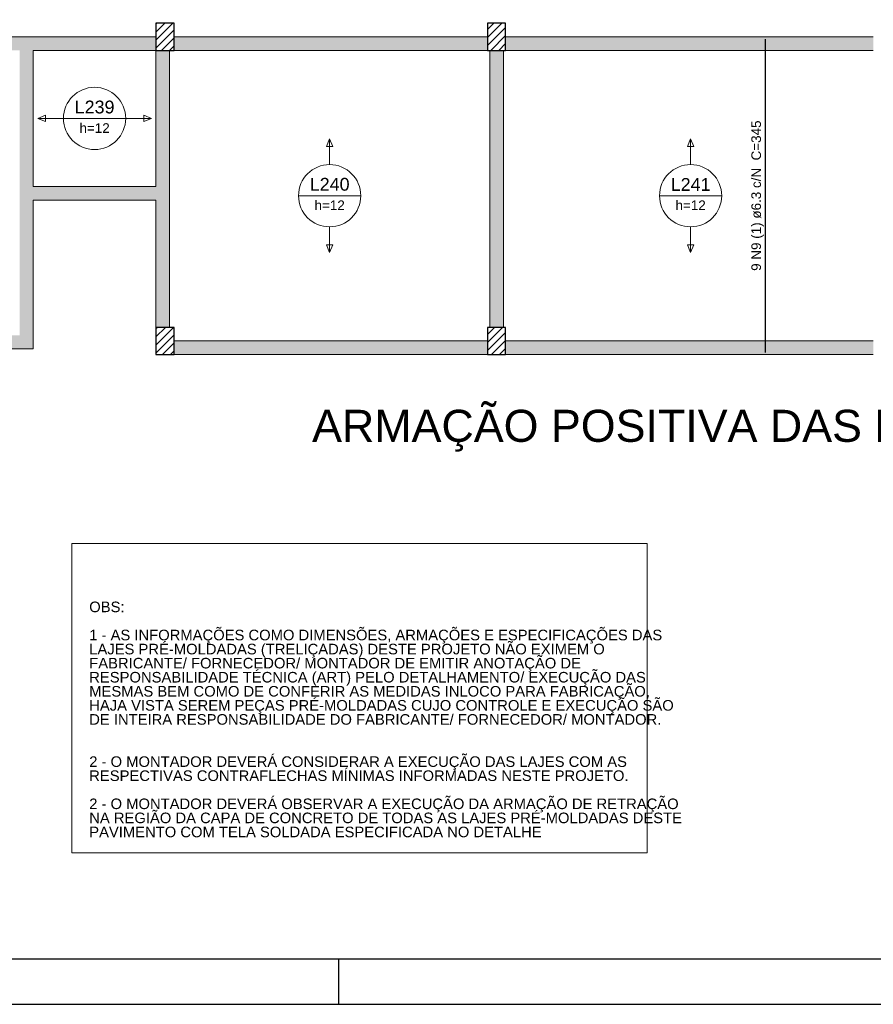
# Model space of a CAD drawing. Header units: millimetres. Extents: x 0 to 84.1, y 0 to 59.4.
# Tile 4 of 9: x 27.1 to 45.9, y 0 to 21.7. Entities that reach past the tile are written whole.
import ezdxf

# ---------------------------------------------------------------- set-up
doc = ezdxf.new("R2010")
doc.units = ezdxf.units.MM
doc.header["$MEASUREMENT"] = 0
doc.linetypes.add('NULL', pattern=[0])
for name, color, linetype, lineweight in [('CONTRAVENTAMENTOS', 4, 'Continuous', 9), ('Descrição da armadura', 7, 'Continuous', 0), ('DT-Armadura positiva', 2, 'Continuous', 30), ('DT-Hachura pilar em laje', 252, 'Continuous', 5), ('DT-Hachura viga em laje', 254, 'Continuous', 5), ('DT-Textos', 7, 'Continuous', 5), ('DT-Título', 3, 'Continuous', 20), ('FO-Pilares', 4, 'Continuous', 30), ('FO-Vigas', 1, 'Continuous', 20)]:
    doc.layers.add(name, color=color, linetype=linetype, lineweight=lineweight)
doc.layers.add('SEDUC_MARF', color=1, linetype='Continuous')
doc.layers.add('SEDUC_MARGG', color=7, linetype='Continuous')
doc.styles.add('Arial', font='txt')

msp = doc.modelspace()

# ---------------------------------------------------------------- hatches: boundary and pattern name
at = {"layer": 'DT-Hachura pilar em laje', "linetype": 'Continuous'}
h = msp.add_hatch(dxfattribs=at)
h.set_pattern_fill('ANSI31', color=252, style=0)
h.paths.add_polyline_path([(30.08, 21.014), (30.28, 21.014), (30.48, 21.014), (30.48, 21.314), (30.48, 21.614), (30.28, 21.614), (30.08, 21.614), (30.08, 21.314)])
h = msp.add_hatch(dxfattribs=at)
h.set_pattern_fill('ANSI31', color=252, style=0)
h.paths.add_polyline_path([(37.383, 21.014), (37.583, 21.014), (37.783, 21.014), (37.783, 21.314), (37.783, 21.614), (37.583, 21.614), (37.383, 21.614), (37.383, 21.314)])
h = msp.add_hatch(dxfattribs=at)
h.set_pattern_fill('ANSI31', color=252, style=0)
h.paths.add_polyline_path([(30.08, 14.312), (30.28, 14.312), (30.48, 14.312), (30.48, 14.612), (30.48, 14.912), (30.28, 14.912), (30.08, 14.912), (30.08, 14.612)])
h = msp.add_hatch(dxfattribs=at)
h.set_pattern_fill('ANSI31', color=252, style=0)
h.paths.add_polyline_path([(37.383, 14.312), (37.583, 14.312), (37.783, 14.312), (37.783, 14.612), (37.783, 14.912), (37.583, 14.912), (37.383, 14.912), (37.383, 14.612)])
at = {"layer": 'DT-Hachura viga em laje', "linetype": 'Continuous'}
for points in [[(27.23, 21.165), (27.23, 21.165), (27.23, 21.315), (22.728, 21.315), (22.728, 21.015), (27.081, 21.015), (27.23, 21.165)], [(30.08, 21.315), (30.08, 21.315), (27.23, 21.315), (27.23, 21.165), (27.38, 21.015), (30.08, 21.015), (30.08, 21.315)], [(37.383, 21.315), (37.383, 21.315), (30.48, 21.315), (30.48, 21.015), (37.383, 21.015), (37.383, 21.315)], [(45.88, 21.314), (45.88, 21.314), (37.783, 21.314), (37.783, 21.015), (45.88, 21.015), (45.88, 21.314)], [(27.38, 18.016), (27.38, 18.016), (27.38, 21.015), (27.23, 21.165), (27.081, 21.015), (27.081, 17.866), (27.23, 17.866), (27.38, 18.016)], [(30.38, 21.015), (30.38, 21.015), (30.08, 21.015), (30.08, 18.016), (30.23, 17.866), (30.38, 17.866), (30.38, 21.015)], [(37.733, 21.015), (37.733, 21.015), (37.433, 21.015), (37.433, 14.912), (37.733, 14.912), (37.733, 21.015)], [(30.23, 17.866), (30.23, 17.866), (30.08, 18.016), (27.38, 18.016), (27.23, 17.866), (27.38, 17.716), (30.08, 17.716), (30.23, 17.866)], [(27.38, 17.716), (27.38, 17.716), (27.23, 17.866), (27.081, 17.866), (27.081, 14.74), (27.38, 14.44), (27.38, 17.716)], [(30.381, 17.866), (30.381, 17.866), (30.23, 17.866), (30.08, 17.716), (30.08, 14.912), (30.381, 14.912), (30.381, 17.866)], [(27.081, 14.74), (27.081, 14.74), (22.728, 14.74), (22.728, 14.44), (27.38, 14.44), (27.081, 14.74)], [(37.383, 14.612), (37.383, 14.612), (30.48, 14.612), (30.48, 14.312), (37.383, 14.312), (37.383, 14.612)], [(45.88, 14.612), (45.88, 14.612), (37.783, 14.612), (37.783, 14.312), (45.88, 14.312), (45.88, 14.612)]]:
    msp.add_hatch(color=254, dxfattribs=at).paths.add_polyline_path(points)

# ---------------------------------------------------------------- linework, layer by layer
at = {"layer": 'CONTRAVENTAMENTOS'}
msp.add_lwpolyline([(28.232, 10.149), (40.901, 10.149), (40.901, 3.336), (28.232, 3.336)], close=True, dxfattribs=at)
at = {"layer": 'DT-Armadura positiva'}
msp.add_lwpolyline([(43.506, 14.362), (43.506, 21.264)], dxfattribs=at)
at = {"layer": 'DT-Textos'}
for p, q in [((27.65, 19.586), (27.48, 19.515)), ((27.65, 19.444), (27.65, 19.586)), ((29.981, 19.515), (29.811, 19.586)), ((29.811, 19.586), (29.811, 19.444)), ((27.48, 19.515), (27.65, 19.444)), ((28.045, 19.515), (29.416, 19.515)), ((29.811, 19.444), (29.981, 19.515)), ((33.907, 19.063), (33.836, 18.894)), ((33.836, 18.894), (33.977, 18.894)), ((33.977, 18.894), (33.907, 19.063)), ((41.857, 19.063), (41.786, 18.894)), ((41.786, 18.894), (41.927, 18.894)), ((41.927, 18.894), (41.857, 19.063)), ((33.221, 17.813), (34.592, 17.813)), ((41.171, 17.813), (42.542, 17.813)), ((33.977, 16.732), (33.836, 16.732)), ((33.836, 16.732), (33.907, 16.563)), ((33.907, 16.563), (33.977, 16.732)), ((41.927, 16.732), (41.786, 16.732)), ((41.786, 16.732), (41.857, 16.563)), ((41.857, 16.563), (41.927, 16.732))]:
    msp.add_line(p, q, dxfattribs=at)
for points in [[(28.045, 19.515), (27.48, 19.515)], [(29.416, 19.515), (29.981, 19.515)], [(33.907, 18.499), (33.907, 19.063)], [(41.857, 18.499), (41.857, 19.063)], [(33.907, 17.128), (33.907, 16.563)], [(41.857, 17.128), (41.857, 16.563)]]:
    msp.add_lwpolyline(points, dxfattribs=at)
for centre in [(28.73, 19.515), (33.907, 17.813), (41.857, 17.813)]:
    msp.add_circle(centre, 0.685, dxfattribs=at)
at = {"layer": 'FO-Pilares'}
for points in [[(30.08, 21.014), (30.28, 21.014), (30.48, 21.014), (30.48, 21.314), (30.48, 21.614), (30.28, 21.614), (30.08, 21.614), (30.08, 21.314), (30.08, 21.014)], [(37.383, 21.014), (37.583, 21.014), (37.783, 21.014), (37.783, 21.314), (37.783, 21.614), (37.583, 21.614), (37.383, 21.614), (37.383, 21.314), (37.383, 21.014)], [(30.08, 14.312), (30.28, 14.312), (30.48, 14.312), (30.48, 14.612), (30.48, 14.912), (30.28, 14.912), (30.08, 14.912), (30.08, 14.612), (30.08, 14.312)], [(37.383, 14.312), (37.583, 14.312), (37.783, 14.312), (37.783, 14.612), (37.783, 14.912), (37.583, 14.912), (37.383, 14.912), (37.383, 14.612), (37.383, 14.312)]]:
    msp.add_lwpolyline(points, close=True, dxfattribs=at)
at = {"layer": 'FO-Vigas'}
for p, q in [((22.728, 21.314), (27.23, 21.314)), ((27.23, 21.314), (30.08, 21.314)), ((30.48, 21.314), (37.383, 21.314)), ((37.783, 21.314), (45.88, 21.314)), ((27.38, 18.016), (27.38, 21.014)), ((27.38, 21.014), (30.08, 21.014)), ((30.08, 18.016), (30.08, 21.014)), ((30.38, 17.866), (30.38, 21.014)), ((30.48, 21.014), (37.383, 21.014)), ((37.433, 14.912), (37.433, 21.014)), ((37.733, 14.912), (37.733, 21.014)), ((37.783, 21.014), (45.88, 21.014)), ((27.38, 18.016), (30.08, 18.016)), ((30.38, 14.912), (30.38, 17.866)), ((27.38, 17.716), (30.08, 17.716)), ((27.38, 14.44), (27.38, 17.716)), ((30.08, 14.912), (30.08, 17.716)), ((30.48, 14.612), (37.383, 14.612)), ((37.783, 14.612), (45.88, 14.612)), ((22.728, 14.44), (27.38, 14.44)), ((30.48, 14.312), (37.383, 14.312)), ((37.783, 14.312), (45.88, 14.312))]:
    msp.add_line(p, q, dxfattribs=at)
at = {"layer": 'SEDUC_MARF'}
msp.add_line((34.1, 1), (34.1, 0), dxfattribs=at)
msp.add_lwpolyline([(84.1, 59.4), (0, 59.4), (0, 0), (84.1, 0)], close=True, dxfattribs=at)
at = {"layer": 'SEDUC_MARGG'}
msp.add_lwpolyline([(2.5, 1), (83.1, 1), (83.1, 58.4), (2.5, 58.4)], close=True, dxfattribs=at)

# ---------------------------------------------------------------- texts
at = {"layer": 'Descrição da armadura', "linetype": 'NULL', "insert": (43.47, 17.813), "char_height": 0.2118, "width": 6.49555, "attachment_point": 8, "rotation": 90.0002, "line_spacing_factor": 0.9, "style": 'Arial'}
msp.add_mtext('9 N9 (1) ø6.3 c/N  C=345', dxfattribs=at)
at = {"layer": 'DT-Textos', "linetype": 'NULL', "attachment_point": 8, "line_spacing_factor": 0.798, "style": 'Arial'}
for s, insert, char_height, width in [('L239', (28.73, 19.621), 0.2824, 1.7352), ('h=12', (28.73, 19.197), 0.2118, 1.30642), ('L240', (33.907, 17.919), 0.2824, 1.7352), ('L241', (41.857, 17.919), 0.2824, 1.7352), ('h=12', (33.907, 17.496), 0.2118, 1.30642), ('h=12', (41.857, 17.496), 0.2118, 1.30642)]:
    msp.add_mtext(s, dxfattribs=dict(at, insert=insert, char_height=char_height, width=width))
at = {"layer": 'DT-Título', "linetype": 'NULL', "line_spacing_factor": 0.798, "style": 'Arial'}
for s, insert, char_height, width, attachment_point in [('ARMAÇÃO POSITIVA DAS LAJES DO PAVIMENTO PAVTO 02', (61.742, 12.173), 0.706, 56.66396, 9), ('OBS:\\P\\P1 - AS INFORMAÇÕES COMO DIMENSÕES, ARMAÇÕES E ESPECIFICAÇÕES DAS LAJES PRÉ-MOLDADAS (TRELIÇADAS) DESTE PROJETO NÃO EXIMEM O FABRICANTE/ FORNECEDOR/ MONTADOR DE EMITIR ANOTAÇÃO DE RESPONSABILIDADE TÉCNICA (ART) PELO DETALHAMENTO/ EXECUÇÃO DAS MESMAS BEM COMO DE CONFERIR AS MEDIDAS INLOCO PARA FABRICAÇÃO, HAJA VISTA SEREM PEÇAS PRÉ-MOLDADAS CUJO CONTROLE E EXECUÇÃO SÃO DE INTEIRA RESPONSABILIDADE DO FABRICANTE/ FORNECEDOR/ MONTADOR.\\P\\P\\P2 - O MONTADOR DEVERÁ CONSIDERAR A EXECUÇÃO DAS LAJES COM AS RESPECTIVAS CONTRAFLECHAS MÍNIMAS INFORMADAS NESTE PROJETO. \\P\\P2 - O MONTADOR DEVERÁ OBSERVAR A EXECUÇÃO DA ARMAÇÃO DE RETRAÇÃO NA REGIÃO DA CAPA DE CONCRETO DE TODAS AS LAJES PRÉ-MOLDADAS DESTE PAVIMENTO COM TELA SOLDADA ESPECIFICADA NO DETALHE', (28.612, 3.677), 0.232942, 13.09048, 7)]:
    msp.add_mtext(s, dxfattribs=dict(at, insert=insert, char_height=char_height, width=width, attachment_point=attachment_point))

doc.saveas('drawing.dxf')
